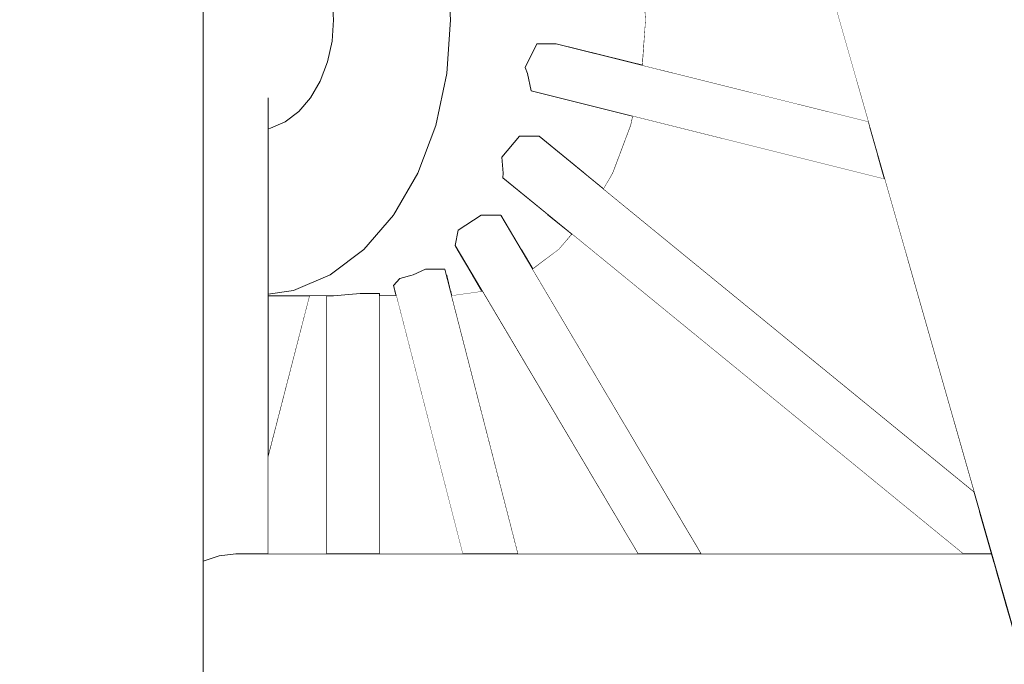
# Model space of a CAD drawing. Header units: millimetres. Extents: x 90539 to 127778, y -34922 to 14506.
# Tile 98 of 256: x 110988 to 111095, y 230 to 300. Entities that reach past the tile are written whole.
import ezdxf

# ---------------------------------------------------------------- set-up
doc = ezdxf.new("R2010")
doc.units = ezdxf.units.MM
doc.header["$MEASUREMENT"] = 0
doc.linetypes.add('Wipeout_Contour', pattern=[1000, 0, -1000])
for name, color, linetype in [('Nowe_A-Niepełnosprawni', 7, 'Continuous'), ('Nowe_A-Wymiary-Wewnętrzne', 7, 'Continuous'), ('Nowe_A-Wymiary-Zewnętrzne', 7, 'Continuous'), ('Nowe_A-Ściany-Działowe', 7, 'Continuous'), ('Nowe_Drzwi Archicad', 7, 'Continuous')]:
    doc.layers.add(name, color=color, linetype=linetype)
for name, color, linetype, lineweight in [('Nowe_A-Niepełnosprawni_Nr_pióra__4', 7, 'Continuous', 13), ('Nowe_A-Wymiary-Wewnętrzne_Nr_pióra__46', 5, 'Continuous', 15), ('Nowe_A-Wymiary-Zewnętrzne_Nr_pióra__46', 5, 'Continuous', 15)]:
    doc.layers.add(name, color=color, linetype=linetype, lineweight=lineweight)
for name, color, linetype, lineweight, true_color in [('Nowe_A-Wymiary-Wewnętrzne_Nr_pióra__45', 7, 'Continuous', 15, 0x40a5ff), ('Nowe_A-Wymiary-Wewnętrzne_Nr_pióra__85', 7, 'Continuous', 13, 0x80c2ff), ('Nowe_A-Wymiary-Zewnętrzne_Nr_pióra__45', 7, 'Continuous', 15, 0x40a5ff), ('Nowe_A-Wymiary-Zewnętrzne_Nr_pióra__85', 7, 'Continuous', 13, 0x80c2ff)]:
    doc.layers.add(name, color=color, linetype=linetype, lineweight=lineweight, true_color=true_color)
doc.styles.add('STYL_AUTOMATYCZNY_2', font='arial.ttf')
doc.dimstyles.new('STYL_AUTOMATYCZNY__1', dxfattribs={"dimtxt": 125, "dimasz": 47.5, "dimexe": 0.18, "dimexo": 20, "dimgap": 0, "dimtad": 1, "dimdec": 1, "dimlfac": 0.1, "dimzin": 0, "dimdsep": 46, "dimtxsty": 'STYL_AUTOMATYCZNY_2', "dimblk": 'ARROWHEAD_11', "dimblk1": 'ARROWHEAD_11', "dimblk2": 'ARROWHEAD_11', "dimcen": 0.09, "dimclrd": 256, "dimclre": 256, "dimclrt": 5, "dimadec": 1, "dimazin": 0, "dimtfac": 1, "dimtdec": 4, "dimtmove": 0, "dimatfit": 3, "dimfxl": 0, "dimtolj": 1, "dimtzin": 0, "dimarcsym": 0})

# ---------------------------------------------------------------- blocks, each defined once
blk = doc.blocks.new('ElemPrzekroju_23')
at = {"color": 254, "linetype": 'Wipeout_Contour', "lineweight": 0, "ltscale": 444023.247693}
blk.add_wipeout([(111004.77, 180), (111006.26, 180), (111006.26, 318), (111004.77, 318)], dxfattribs=at).dxf.layer = 'Nowe_A-Niepełnosprawni'
at = {"color": 254, "linetype": 'Wipeout_Contour', "lineweight": 0, "ltscale": 3441733.2508437}
blk.add_wipeout([(111015.35, 270.19), (111018.1, 270.58), (111022.08, 272.28), (111025.74, 275.06), (111028.96, 278.79), (111031.6, 283.33), (111033.56, 288.52), (111034.76, 294.15), (111035.17, 300), (111034.76, 305.85), (111033.56, 311.48), (111031.6, 316.67), (111030.82, 318), (111015.35, 318), (111015.35, 311.81), (111015.61, 311.77), (111017.2, 311.09), (111018.67, 309.98), (111019.96, 308.49), (111021.01, 306.67), (111021.8, 304.59), (111022.28, 302.34), (111022.44, 300), (111022.28, 297.66), (111021.8, 295.41), (111021.01, 293.33), (111019.96, 291.51), (111018.67, 290.02), (111017.2, 288.91), (111015.61, 288.23), (111015.35, 288.19)], dxfattribs=at).dxf.layer = 'Nowe_A-Niepełnosprawni'
at = {"color": 254, "linetype": 'Wipeout_Contour', "lineweight": 0, "ltscale": 444489.680365}
blk.add_wipeout([(111095.88, 316.19), (111094.37, 316.28), (111148.56, 126.6), (111149.83, 127.32)], dxfattribs=at).dxf.layer = 'Nowe_A-Niepełnosprawni'
at = {"color": 254, "linetype": 'Wipeout_Contour', "lineweight": 0, "ltscale": 333155.236461}
blk.add_wipeout([(111049.71, 283.33), (111051.81, 281.62), (111052.81, 283.33)], dxfattribs=at).dxf.layer = 'Nowe_A-Niepełnosprawni'
at = {"color": 254, "linetype": 'Wipeout_Contour', "lineweight": 0, "ltscale": 333135.090058}
blk.add_wipeout([(111042.82, 275.06), (111044.1, 272.9), (111046.96, 275.06)], dxfattribs=at).dxf.layer = 'Nowe_A-Niepełnosprawni'
at = {"color": 254, "linetype": 'Wipeout_Contour', "lineweight": 0, "ltscale": 444016.626784}
blk.add_wipeout([(111002.95, 180), (111004.77, 180), (111004.77, 318), (111002.95, 318.23)], dxfattribs=at).dxf.layer = 'Nowe_A-Niepełnosprawni'
at = {"color": 254, "linetype": 'Wipeout_Contour', "lineweight": 0, "ltscale": 444028.450222}
blk.add_wipeout([(111006.26, 180), (111007.37, 180), (111007.37, 318), (111006.26, 318)], dxfattribs=at).dxf.layer = 'Nowe_A-Niepełnosprawni'
at = {"color": 254, "linetype": 'Wipeout_Contour', "lineweight": 0, "ltscale": 444483.521697}
blk.add_wipeout([(111094.37, 316.28), (111092.57, 316.19), (111146.99, 125.7), (111148.56, 126.6)], dxfattribs=at).dxf.layer = 'Nowe_A-Niepełnosprawni'
at = {"color": 254, "linetype": 'Wipeout_Contour', "lineweight": 0, "ltscale": 444071.395655}
blk.add_wipeout([(111011.84, 300), (111022.44, 300), (111022.28, 302.34), (111013.33, 302.34)], dxfattribs=at).dxf.layer = 'Nowe_A-Niepełnosprawni'
at = {"color": 254, "linetype": 'Wipeout_Contour', "lineweight": 0, "ltscale": 333047.93816}
blk.add_wipeout([(111015.35, 288.23), (111015.35, 288.19), (111015.61, 288.23)], dxfattribs=at).dxf.layer = 'Nowe_A-Niepełnosprawni'
at = {"color": 254, "linetype": 'Wipeout_Contour', "lineweight": 0, "ltscale": 999212.196714}
blk.add_wipeout([(111018.1, 270.58), (111015.35, 270.19), (111015.35, 270), (111022.44, 270), (111025.34, 270.26), (111027.46, 270.26), (111027.46, 270), (111029.27, 270), (111029.12, 270.58)], dxfattribs=at).dxf.layer = 'Nowe_A-Niepełnosprawni'
at = {"color": 254, "linetype": 'Wipeout_Contour', "lineweight": 0, "ltscale": 444148.925812}
blk.add_wipeout([(111035.15, 270.58), (111035.3, 270.02), (111038.62, 270.48), (111038.56, 270.58)], dxfattribs=at).dxf.layer = 'Nowe_A-Niepełnosprawni'
at = {"color": 254, "linetype": 'Wipeout_Contour', "lineweight": 0, "ltscale": 444008.843262}
blk.add_wipeout([(111000.87, 180), (111002.95, 180), (111002.95, 318.23), (111000.87, 318.91)], dxfattribs=at).dxf.layer = 'Nowe_A-Niepełnosprawni'
at = {"color": 254, "linetype": 'Wipeout_Contour', "lineweight": 0, "ltscale": 444032.033794}
blk.add_wipeout([(111007.37, 180), (111008.05, 180), (111008.05, 318), (111007.37, 318)], dxfattribs=at).dxf.layer = 'Nowe_A-Niepełnosprawni'
at = {"color": 254, "linetype": 'Wipeout_Contour', "lineweight": 0, "ltscale": 444476.294288}
blk.add_wipeout([(111092.57, 316.19), (111090.53, 315.9), (111145.17, 124.66), (111146.99, 125.7)], dxfattribs=at).dxf.layer = 'Nowe_A-Niepełnosprawni'
at = {"color": 254, "linetype": 'Wipeout_Contour', "lineweight": 0, "ltscale": 444071.370349}
blk.add_wipeout([(111022.44, 300), (111011.84, 300), (111013.33, 297.66), (111022.28, 297.66)], dxfattribs=at).dxf.layer = 'Nowe_A-Niepełnosprawni'
at = {"color": 254, "linetype": 'Wipeout_Contour', "lineweight": 0, "ltscale": 666160.144518}
blk.add_wipeout([(111022.08, 272.28), (111018.1, 270.58), (111029.12, 270.58), (111028.97, 271.15), (111029.67, 271.9), (111031.09, 272.28)], dxfattribs=at).dxf.layer = 'Nowe_A-Niepełnosprawni'
at = {"color": 254, "linetype": 'Wipeout_Contour', "lineweight": 0, "ltscale": 555185.234565}
blk.add_wipeout([(111034.71, 272.28), (111035.15, 270.58), (111038.56, 270.58), (111037.73, 271.98), (111037.55, 272.28)], dxfattribs=at).dxf.layer = 'Nowe_A-Niepełnosprawni'
at = {"color": 254, "linetype": 'Wipeout_Contour', "lineweight": 0, "ltscale": 333049.903041}
blk.add_wipeout([(111015.35, 270), (111015.35, 260.73), (111017.74, 270)], dxfattribs=at).dxf.layer = 'Nowe_A-Niepełnosprawni'
at = {"color": 254, "linetype": 'Wipeout_Contour', "lineweight": 0, "ltscale": 444089.40202}
blk.add_wipeout([(111021.67, 270), (111021.67, 242), (111022.44, 242), (111022.44, 270)], dxfattribs=at).dxf.layer = 'Nowe_A-Niepełnosprawni'
at = {"layer": 'Nowe_A-Niepełnosprawni_Nr_pióra__4', "color": 7, "linetype": 'Continuous', "lineweight": 13}
blk.add_line((111022.28, 302.34), (111022.44, 300), dxfattribs=at)
at = {"color": 254, "linetype": 'Wipeout_Contour', "lineweight": 0, "ltscale": 444000.196909}
blk.add_wipeout([(110998.62, 180), (111000.87, 180), (111000.87, 318.91), (110998.62, 320.02)], dxfattribs=at).dxf.layer = 'Nowe_A-Niepełnosprawni'
at = {"color": 254, "linetype": 'Wipeout_Contour', "lineweight": 0, "ltscale": 444033.860692}
blk.add_wipeout([(111008.28, 318), (111008.05, 318), (111008.05, 180), (111008.28, 180)], dxfattribs=at).dxf.layer = 'Nowe_A-Niepełnosprawni'
at = {"color": 254, "linetype": 'Wipeout_Contour', "lineweight": 0, "ltscale": 555611.972779}
blk.add_wipeout([(111088.36, 315.43), (111143.22, 123.39), (111144.07, 124.03), (111145.17, 124.66), (111090.53, 315.9)], dxfattribs=at).dxf.layer = 'Nowe_A-Niepełnosprawni'
at = {"color": 254, "linetype": 'Wipeout_Contour', "lineweight": 0, "ltscale": 444073.356471}
blk.add_wipeout([(111022.28, 297.66), (111013.33, 297.66), (111014.44, 295.41), (111021.8, 295.41)], dxfattribs=at).dxf.layer = 'Nowe_A-Niepełnosprawni'
at = {"color": 254, "linetype": 'Wipeout_Contour', "lineweight": 0, "ltscale": 888255.747868}
blk.add_wipeout([(111025.74, 275.06), (111022.08, 272.28), (111031.09, 272.28), (111032.43, 272.9), (111034.55, 272.9), (111034.71, 272.28), (111037.55, 272.28), (111035.91, 275.06)], dxfattribs=at).dxf.layer = 'Nowe_A-Niepełnosprawni'
at = {"color": 254, "linetype": 'Wipeout_Contour', "lineweight": 0, "ltscale": 444070.019381}
blk.add_wipeout([(111017.74, 270), (111015.35, 260.73), (111015.35, 252.48), (111019.86, 270)], dxfattribs=at).dxf.layer = 'Nowe_A-Niepełnosprawni'
at = {"color": 254, "linetype": 'Wipeout_Contour', "lineweight": 0, "ltscale": 444096.751068}
blk.add_wipeout([(111025.34, 270.26), (111022.44, 270), (111022.44, 242), (111025.34, 242)], dxfattribs=at).dxf.layer = 'Nowe_A-Niepełnosprawni'
at = {"layer": 'Nowe_A-Niepełnosprawni_Nr_pióra__4', "color": 7, "linetype": 'Continuous', "lineweight": 13}
for p, q in [((111022.44, 300), (111022.28, 297.66)), ((111018.1, 270.58), (111022.08, 272.28))]:
    blk.add_line(p, q, dxfattribs=at)
at = {"color": 254, "linetype": 'Wipeout_Contour', "lineweight": 0, "ltscale": 443991.020026}
blk.add_wipeout([(110996.28, 321.51), (110996.28, 180), (110998.62, 180), (110998.62, 320.02)], dxfattribs=at).dxf.layer = 'Nowe_A-Niepełnosprawni'
at = {"color": 254, "linetype": 'Wipeout_Contour', "lineweight": 0, "ltscale": 555600.920554}
blk.add_wipeout([(111086.11, 314.81), (111141.23, 121.88), (111141.38, 122.05), (111143.22, 123.39), (111088.36, 315.43)], dxfattribs=at).dxf.layer = 'Nowe_A-Niepełnosprawni'
at = {"color": 254, "linetype": 'Wipeout_Contour', "lineweight": 0, "ltscale": 444051.660969}
blk.add_wipeout([(111011.84, 300), (111011.84, 242), (111013.33, 242), (111013.33, 297.66)], dxfattribs=at).dxf.layer = 'Nowe_A-Niepełnosprawni'
at = {"color": 254, "linetype": 'Wipeout_Contour', "lineweight": 0, "ltscale": 444073.941944}
blk.add_wipeout([(111021.8, 295.41), (111014.44, 295.41), (111015.12, 293.33), (111021.01, 293.33)], dxfattribs=at).dxf.layer = 'Nowe_A-Niepełnosprawni'
at = {"color": 254, "linetype": 'Wipeout_Contour', "lineweight": 0, "ltscale": 1221428.352182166}
blk.add_wipeout([(111028.96, 278.79), (111025.74, 275.06), (111035.91, 275.06), (111035.65, 275.48), (111036.01, 277.13), (111038.49, 278.78), (111040.62, 278.78), (111042.82, 275.06), (111046.96, 275.06), (111048.37, 276.7), (111045.81, 278.79)], dxfattribs=at).dxf.layer = 'Nowe_A-Niepełnosprawni'
at = {"color": 254, "linetype": 'Wipeout_Contour', "lineweight": 0, "ltscale": 444106.789885}
blk.add_wipeout([(111027.46, 270.26), (111025.34, 270.26), (111025.34, 242), (111027.46, 242)], dxfattribs=at).dxf.layer = 'Nowe_A-Niepełnosprawni'
at = {"layer": 'Nowe_A-Niepełnosprawni_Nr_pióra__4', "color": 7, "linetype": 'Continuous', "lineweight": 13}
for p, q in [((111022.28, 297.66), (111021.8, 295.41)), ((111022.08, 272.28), (111025.74, 275.06)), ((111022.44, 270), (111025.34, 270.26)), ((111025.34, 270.26), (111027.46, 270.26))]:
    blk.add_line(p, q, dxfattribs=at)
at = {"color": 254, "linetype": 'Wipeout_Contour', "lineweight": 0, "ltscale": 443981.665308}
blk.add_wipeout([(110993.94, 323.33), (110993.94, 180), (110996.28, 180), (110996.28, 321.51)], dxfattribs=at).dxf.layer = 'Nowe_A-Niepełnosprawni'
at = {"color": 254, "linetype": 'Wipeout_Contour', "lineweight": 0, "ltscale": 555056.422455}
blk.add_wipeout([(111010.02, 241.77), (111011.84, 242), (111011.84, 318), (111010.69, 318), (111010.02, 318)], dxfattribs=at).dxf.layer = 'Nowe_A-Niepełnosprawni'
at = {"color": 254, "linetype": 'Wipeout_Contour', "lineweight": 0, "ltscale": 444451.544411}
blk.add_wipeout([(111083.89, 314.04), (111139.3, 120.07), (111141.23, 121.88), (111086.11, 314.81)], dxfattribs=at).dxf.layer = 'Nowe_A-Niepełnosprawni'
at = {"color": 254, "linetype": 'Wipeout_Contour', "lineweight": 0, "ltscale": 444056.851187}
blk.add_wipeout([(111013.33, 297.66), (111013.33, 242), (111014.44, 242), (111014.44, 295.41)], dxfattribs=at).dxf.layer = 'Nowe_A-Niepełnosprawni'
at = {"color": 254, "linetype": 'Wipeout_Contour', "lineweight": 0, "ltscale": 444073.121629}
blk.add_wipeout([(111021.01, 293.33), (111015.12, 293.33), (111015.35, 291.51), (111019.96, 291.51)], dxfattribs=at).dxf.layer = 'Nowe_A-Niepełnosprawni'
at = {"color": 254, "linetype": 'Wipeout_Contour', "lineweight": 0, "ltscale": 555189.811272}
blk.add_wipeout([(111028.96, 278.79), (111045.81, 278.79), (111040.85, 282.83), (111040.88, 283.33), (111031.6, 283.33)], dxfattribs=at).dxf.layer = 'Nowe_A-Niepełnosprawni'
at = {"layer": 'Nowe_A-Niepełnosprawni_Nr_pióra__4', "color": 7, "linetype": 'Continuous', "lineweight": 13}
for p, q in [((111021.8, 295.41), (111021.01, 293.33)), ((111025.74, 275.06), (111028.96, 278.79))]:
    blk.add_line(p, q, dxfattribs=at)
at = {"color": 254, "linetype": 'Wipeout_Contour', "lineweight": 0, "ltscale": 443972.492272}
blk.add_wipeout([(110991.69, 325.41), (110991.69, 180), (110993.94, 180), (110993.94, 323.33)], dxfattribs=at).dxf.layer = 'Nowe_A-Niepełnosprawni'
at = {"color": 254, "linetype": 'Wipeout_Contour', "lineweight": 0, "ltscale": 444038.031093}
blk.add_wipeout([(111010.02, 318), (111008.28, 318), (111008.28, 241.2), (111010.02, 241.77)], dxfattribs=at).dxf.layer = 'Nowe_A-Niepełnosprawni'
at = {"color": 254, "linetype": 'Wipeout_Contour', "lineweight": 0, "ltscale": 555581.226201}
blk.add_wipeout([(111083.89, 314.04), (111081.77, 313.17), (111137.45, 118.27), (111138.22, 119.15), (111139.3, 120.07)], dxfattribs=at).dxf.layer = 'Nowe_A-Niepełnosprawni'
at = {"color": 254, "linetype": 'Wipeout_Contour', "lineweight": 0, "ltscale": 444071.132904}
blk.add_wipeout([(111015.35, 291.51), (111015.35, 290.02), (111018.67, 290.02), (111019.96, 291.51)], dxfattribs=at).dxf.layer = 'Nowe_A-Niepełnosprawni'
at = {"color": 254, "linetype": 'Wipeout_Contour', "lineweight": 0, "ltscale": 999394.684086}
blk.add_wipeout([(111031.6, 283.33), (111040.88, 283.33), (111040.74, 285.06), (111042.66, 287.36), (111044.78, 287.36), (111049.71, 283.33), (111052.81, 283.33), (111054.77, 288.52), (111033.56, 288.52)], dxfattribs=at).dxf.layer = 'Nowe_A-Niepełnosprawni'
at = {"layer": 'Nowe_A-Niepełnosprawni_Nr_pióra__4', "color": 7, "linetype": 'Continuous', "lineweight": 13}
for p, q in [((111021.01, 293.33), (111019.96, 291.51)), ((111028.96, 278.79), (111031.6, 283.33))]:
    blk.add_line(p, q, dxfattribs=at)
at = {"color": 254, "linetype": 'Wipeout_Contour', "lineweight": 0, "ltscale": 443963.853464}
blk.add_wipeout([(110989.61, 180), (110991.69, 180), (110991.69, 325.41), (110989.61, 327.66)], dxfattribs=at).dxf.layer = 'Nowe_A-Niepełnosprawni'
at = {"color": 254, "linetype": 'Wipeout_Contour', "lineweight": 0, "ltscale": 444435.775373}
blk.add_wipeout([(111081.77, 313.17), (111079.84, 312.22), (111135.71, 116.66), (111137.45, 118.27)], dxfattribs=at).dxf.layer = 'Nowe_A-Niepełnosprawni'
at = {"color": 254, "linetype": 'Wipeout_Contour', "lineweight": 0, "ltscale": 666267.788666}
blk.add_wipeout([(111033.56, 288.52), (111054.77, 288.52), (111054.98, 289.51), (111043.91, 292.27), (111043.52, 294.15), (111034.76, 294.15)], dxfattribs=at).dxf.layer = 'Nowe_A-Niepełnosprawni'
at = {"color": 254, "linetype": 'Wipeout_Contour', "lineweight": 0, "ltscale": 444068.529125}
blk.add_wipeout([(111018.67, 290.02), (111015.35, 290.02), (111015.35, 288.91), (111017.2, 288.91)], dxfattribs=at).dxf.layer = 'Nowe_A-Niepełnosprawni'
at = {"layer": 'Nowe_A-Niepełnosprawni_Nr_pióra__4', "color": 7, "linetype": 'Continuous', "lineweight": 13}
for p, q in [((111019.96, 291.51), (111018.67, 290.02)), ((111031.6, 283.33), (111033.56, 288.52))]:
    blk.add_line(p, q, dxfattribs=at)
at = {"color": 254, "linetype": 'Wipeout_Contour', "lineweight": 0, "ltscale": 443956.080883}
blk.add_wipeout([(110989.61, 327.66), (110987.79, 330), (110987.79, 180), (110989.61, 180)], dxfattribs=at).dxf.layer = 'Nowe_A-Niepełnosprawni'
at = {"color": 254, "linetype": 'Wipeout_Contour', "lineweight": 0, "ltscale": 444428.811376}
blk.add_wipeout([(111078.17, 311.24), (111134.09, 115.52), (111135.71, 116.66), (111079.84, 312.22)], dxfattribs=at).dxf.layer = 'Nowe_A-Niepełnosprawni'
at = {"color": 254, "linetype": 'Wipeout_Contour', "lineweight": 0, "ltscale": 888363.720894}
blk.add_wipeout([(111034.76, 294.15), (111043.52, 294.15), (111043.29, 294.8), (111044.54, 297.39), (111046.66, 297.39), (111056.04, 295.05), (111056.38, 300), (111035.17, 300)], dxfattribs=at).dxf.layer = 'Nowe_A-Niepełnosprawni'
at = {"color": 254, "linetype": 'Wipeout_Contour', "lineweight": 0, "ltscale": 444065.877931}
blk.add_wipeout([(111017.2, 288.91), (111015.35, 288.91), (111015.35, 288.23), (111015.61, 288.23)], dxfattribs=at).dxf.layer = 'Nowe_A-Niepełnosprawni'
at = {"layer": 'Nowe_A-Niepełnosprawni_Nr_pióra__4', "color": 7, "linetype": 'Continuous', "lineweight": 13}
for p, q in [((111033.56, 288.52), (111034.76, 294.15)), ((111018.67, 290.02), (111017.2, 288.91))]:
    blk.add_line(p, q, dxfattribs=at)
at = {"color": 254, "linetype": 'Wipeout_Contour', "lineweight": 0, "ltscale": 666690.399582}
blk.add_wipeout([(111078.17, 311.24), (111076.83, 310.25), (111133.69, 111.25), (111133.61, 112.58), (111133.91, 114.98), (111134.09, 115.52)], dxfattribs=at).dxf.layer = 'Nowe_A-Niepełnosprawni'
at = {"color": 254, "linetype": 'Wipeout_Contour', "lineweight": 0, "ltscale": 888363.870499}
blk.add_wipeout([(111043.52, 305.85), (111034.76, 305.85), (111035.17, 300), (111056.38, 300), (111056.04, 304.95), (111046.66, 302.61), (111044.54, 302.61), (111043.29, 305.2)], dxfattribs=at).dxf.layer = 'Nowe_A-Niepełnosprawni'
at = {"color": 254, "linetype": 'Wipeout_Contour', "lineweight": 0, "ltscale": 444060.423242}
blk.add_wipeout([(111014.44, 295.41), (111014.44, 242), (111015.12, 242), (111015.12, 293.33)], dxfattribs=at).dxf.layer = 'Nowe_A-Niepełnosprawni'
at = {"layer": 'Nowe_A-Niepełnosprawni_Nr_pióra__4', "color": 7, "linetype": 'Continuous', "lineweight": 13}
for p, q in [((111035.17, 300), (111034.76, 305.85)), ((111056.38, 300), (111056.04, 304.95)), ((111034.76, 294.15), (111035.17, 300))]:
    blk.add_line(p, q, dxfattribs=at)
at = {"color": 254, "linetype": 'Wipeout_Contour', "lineweight": 0, "ltscale": 1000110.10204257}
blk.add_wipeout([(111076.83, 310.25), (111075.87, 309.31), (111142.03, 77.72), (111143.02, 78.57), (111135.97, 103.27), (111135.31, 104.54), (111134.33, 107.26), (111133.76, 109.97), (111133.69, 111.25)], dxfattribs=at).dxf.layer = 'Nowe_A-Niepełnosprawni'
at = {"color": 254, "linetype": 'Wipeout_Contour', "lineweight": 0, "ltscale": 444062.239843}
blk.add_wipeout([(111015.12, 293.33), (111015.12, 242), (111015.35, 242), (111015.35, 291.51)], dxfattribs=at).dxf.layer = 'Nowe_A-Niepełnosprawni'
at = {"layer": 'Nowe_A-Niepełnosprawni_Nr_pióra__4', "color": 7, "linetype": 'Continuous', "lineweight": 13}
for p, q in [((111015.61, 288.23), (111015.35, 288.19)), ((111017.2, 288.91), (111015.61, 288.23)), ((111015.35, 270.19), (111018.1, 270.58)), ((111019.86, 270), (111015.35, 252.48)), ((111015.35, 270), (111022.44, 270))]:
    blk.add_line(p, q, dxfattribs=at)
at = {"color": 254, "linetype": 'Wipeout_Contour', "lineweight": 0, "ltscale": 444435.587488}
blk.add_wipeout([(111075.32, 308.43), (111141.45, 76.94), (111142.03, 77.72), (111075.87, 309.31)], dxfattribs=at).dxf.layer = 'Nowe_A-Niepełnosprawni'
at = {"color": 254, "linetype": 'Wipeout_Contour', "lineweight": 0, "ltscale": 444434.20693}
blk.add_wipeout([(111075.21, 307.67), (111141.32, 76.26), (111141.45, 76.94), (111075.32, 308.43)], dxfattribs=at).dxf.layer = 'Nowe_A-Niepełnosprawni'
at = {"color": 254, "linetype": 'Wipeout_Contour', "lineweight": 0, "ltscale": 555297.0641}
blk.add_wipeout([(111081.61, 285.24), (111043.29, 294.8), (111043.52, 294.15), (111043.91, 292.27), (111082.34, 282.69)], dxfattribs=at).dxf.layer = 'Nowe_A-Niepełnosprawni'
at = {"color": 254, "linetype": 'Wipeout_Contour', "lineweight": 0, "ltscale": 444251.684674}
blk.add_wipeout([(111044.54, 297.39), (111043.29, 294.8), (111081.61, 285.24), (111080.72, 288.37)], dxfattribs=at).dxf.layer = 'Nowe_A-Niepełnosprawni'
at = {"layer": 'Nowe_A-Niepełnosprawni_Nr_pióra__4', "color": 7, "linetype": 'Continuous', "lineweight": 13}
for p in [(111043.29, 294.8), (111043.91, 292.27)]:
    blk.add_line(p, (111043.52, 294.15), dxfattribs=at)
at = {"color": 254, "linetype": 'Wipeout_Contour', "lineweight": 0, "ltscale": 444253.963142}
blk.add_wipeout([(111046.66, 297.39), (111044.54, 297.39), (111080.72, 288.37), (111080.56, 288.94)], dxfattribs=at).dxf.layer = 'Nowe_A-Niepełnosprawni'
at = {"color": 254, "linetype": 'Wipeout_Contour', "lineweight": 0, "ltscale": 555308.972002}
blk.add_wipeout([(111040.74, 285.06), (111040.88, 283.33), (111040.85, 282.83), (111090.86, 242), (111093.48, 242)], dxfattribs=at).dxf.layer = 'Nowe_A-Niepełnosprawni'
at = {"layer": 'Nowe_A-Niepełnosprawni_Nr_pióra__4', "color": 7, "linetype": 'Continuous', "lineweight": 13}
for p, q in [((111056.04, 295.05), (111056.38, 300)), ((111043.29, 294.8), (111044.54, 297.39)), ((111044.54, 297.39), (111046.66, 297.39)), ((111054.77, 288.52), (111054.98, 289.51))]:
    blk.add_line(p, q, dxfattribs=at)
at = {"color": 254, "linetype": 'Wipeout_Contour', "lineweight": 0, "ltscale": 555364.555668}
blk.add_wipeout([(111042.66, 287.36), (111040.74, 285.06), (111093.48, 242), (111093.97, 242), (111092.68, 246.52)], dxfattribs=at).dxf.layer = 'Nowe_A-Niepełnosprawni'
at = {"layer": 'Nowe_A-Niepełnosprawni_Nr_pióra__4', "color": 7, "linetype": 'Continuous', "lineweight": 13}
for p in [(111040.74, 285.06), (111040.85, 282.83)]:
    blk.add_line(p, (111040.88, 283.33), dxfattribs=at)
at = {"color": 254, "linetype": 'Wipeout_Contour', "lineweight": 0, "ltscale": 444273.421189}
blk.add_wipeout([(111042.66, 287.36), (111092.68, 246.52), (111092.03, 248.78), (111044.78, 287.36)], dxfattribs=at).dxf.layer = 'Nowe_A-Niepełnosprawni'
at = {"layer": 'Nowe_A-Niepełnosprawni_Nr_pióra__4', "color": 7, "linetype": 'Continuous', "lineweight": 13}
for p, q in [((111052.81, 283.33), (111054.77, 288.52)), ((111040.74, 285.06), (111042.66, 287.36)), ((111042.66, 287.36), (111044.78, 287.36)), ((111051.81, 281.62), (111052.81, 283.33))]:
    blk.add_line(p, q, dxfattribs=at)
at = {"color": 254, "linetype": 'Wipeout_Contour', "lineweight": 0, "ltscale": 333341.030491}
blk.add_wipeout([(111145.98, 286.01), (111069.25, 448.69), (111124.42, 267)], dxfattribs=at).dxf.layer = 'Nowe_A-Niepełnosprawni'
at = {"color": 254, "linetype": 'Wipeout_Contour', "lineweight": 0, "ltscale": 444185.302767}
blk.add_wipeout([(111036.01, 277.13), (111035.65, 275.48), (111055.52, 242), (111056.86, 242)], dxfattribs=at).dxf.layer = 'Nowe_A-Niepełnosprawni'
at = {"color": 254, "linetype": 'Wipeout_Contour', "lineweight": 0, "ltscale": 333323.62261}
blk.add_wipeout([(111069.25, 448.69), (111145.98, 286.01), (111106.39, 396.42)], dxfattribs=at).dxf.layer = 'Nowe_A-Niepełnosprawni'
at = {"color": 254, "linetype": 'Wipeout_Contour', "lineweight": 0, "ltscale": 444192.94186}
blk.add_wipeout([(111038.49, 278.78), (111036.01, 277.13), (111056.86, 242), (111060.31, 242)], dxfattribs=at).dxf.layer = 'Nowe_A-Niepełnosprawni'
at = {"layer": 'Nowe_A-Niepełnosprawni_Nr_pióra__4', "color": 7, "linetype": 'Continuous', "lineweight": 13}
blk.add_line((111036.01, 277.13), (111035.65, 275.48), dxfattribs=at)
at = {"color": 254, "linetype": 'Wipeout_Contour', "lineweight": 0, "ltscale": 444203.088164}
blk.add_wipeout([(111040.62, 278.78), (111038.49, 278.78), (111060.31, 242), (111062.44, 242)], dxfattribs=at).dxf.layer = 'Nowe_A-Niepełnosprawni'
at = {"color": 254, "linetype": 'Wipeout_Contour', "lineweight": 0, "ltscale": 444133.707786}
blk.add_wipeout([(111028.97, 271.15), (111036.48, 242), (111037.37, 242), (111029.67, 271.9)], dxfattribs=at).dxf.layer = 'Nowe_A-Niepełnosprawni'
at = {"layer": 'Nowe_A-Niepełnosprawni_Nr_pióra__4', "color": 7, "linetype": 'Continuous', "lineweight": 13}
for p, q in [((111036.01, 277.13), (111038.49, 278.78)), ((111038.49, 278.78), (111040.62, 278.78)), ((111046.96, 275.06), (111048.37, 276.7)), ((111044.1, 272.9), (111046.96, 275.06))]:
    blk.add_line(p, q, dxfattribs=at)
at = {"color": 254, "linetype": 'Wipeout_Contour', "lineweight": 0, "ltscale": 555172.879768}
blk.add_wipeout([(111029.67, 271.9), (111037.37, 242), (111040.39, 242), (111032.43, 272.9), (111031.09, 272.28)], dxfattribs=at).dxf.layer = 'Nowe_A-Niepełnosprawni'
at = {"layer": 'Nowe_A-Niepełnosprawni_Nr_pióra__4', "color": 7, "linetype": 'Continuous', "lineweight": 13}
for p, q in [((111029.67, 271.9), (111028.97, 271.15)), ((111029.67, 271.9), (111031.09, 272.28)), ((111027.46, 270), (111029.27, 270))]:
    blk.add_line(p, q, dxfattribs=at)
at = {"color": 254, "linetype": 'Wipeout_Contour', "lineweight": 0, "ltscale": 444151.079203}
blk.add_wipeout([(111034.55, 272.9), (111032.43, 272.9), (111040.39, 242), (111042.51, 242)], dxfattribs=at).dxf.layer = 'Nowe_A-Niepełnosprawni'
at = {"layer": 'Nowe_A-Niepełnosprawni_Nr_pióra__4', "color": 7, "linetype": 'Continuous', "lineweight": 13}
for p, q in [((111031.09, 272.28), (111032.43, 272.9)), ((111032.43, 272.9), (111034.55, 272.9)), ((111035.3, 270.02), (111038.62, 270.48))]:
    blk.add_line(p, q, dxfattribs=at)
at = {"color": 254, "linetype": 'Wipeout_Contour', "lineweight": 0, "ltscale": 444210.889276}
blk.add_wipeout([(111011.84, 242), (111010.02, 241.77), (111094.03, 241.77), (111093.97, 242)], dxfattribs=at).dxf.layer = 'Nowe_A-Niepełnosprawni'
at = {"color": 254, "linetype": 'Wipeout_Contour', "lineweight": 0, "ltscale": 555216.633881}
blk.add_wipeout([(111008.28, 241.2), (111008.28, 241.09), (111094.23, 241.09), (111094.03, 241.77), (111010.02, 241.77)], dxfattribs=at).dxf.layer = 'Nowe_A-Niepełnosprawni'
at = {"layer": 'Nowe_A-Niepełnosprawni_Nr_pióra__4', "color": 7, "linetype": 'Continuous', "lineweight": 13}
for p, q in [((111015.35, 291.51), (111015.35, 242)), ((111040.62, 278.78), (111062.44, 242)), ((111035.65, 275.48), (111055.52, 242)), ((111034.55, 272.9), (111042.51, 242)), ((111028.97, 271.15), (111036.48, 242)), ((111021.67, 270), (111021.67, 242)), ((111027.46, 270.26), (111027.46, 242)), ((111011.84, 242), (111010.02, 241.77))]:
    blk.add_line(p, q, dxfattribs=at)
at = {"color": 254, "linetype": 'Wipeout_Contour', "lineweight": 0, "ltscale": 444206.38068}
blk.add_wipeout([(111094.23, 241.09), (111008.28, 241.09), (111008.28, 239.98), (111094.55, 239.98)], dxfattribs=at).dxf.layer = 'Nowe_A-Niepełnosprawni'
at = {"layer": 'Nowe_A-Niepełnosprawni_Nr_pióra__4', "color": 7, "linetype": 'Continuous', "lineweight": 13}
blk.add_line((111010.02, 241.77), (111008.28, 241.2), dxfattribs=at)
at = {"color": 254, "linetype": 'Wipeout_Contour', "lineweight": 0, "ltscale": 444207.11385}
blk.add_wipeout([(111008.28, 239.98), (111008.28, 238.49), (111094.97, 238.49), (111094.55, 239.98)], dxfattribs=at).dxf.layer = 'Nowe_A-Niepełnosprawni'
at = {"color": 254, "linetype": 'Wipeout_Contour', "lineweight": 0, "ltscale": 444208.046529}
blk.add_wipeout([(111008.28, 236.67), (111095.49, 236.67), (111094.97, 238.49), (111008.28, 238.49)], dxfattribs=at).dxf.layer = 'Nowe_A-Niepełnosprawni'
at = {"color": 254, "linetype": 'Wipeout_Contour', "lineweight": 0, "ltscale": 444209.14295}
blk.add_wipeout([(111008.28, 236.67), (111008.28, 234.59), (111096.08, 234.59), (111095.49, 236.67)], dxfattribs=at).dxf.layer = 'Nowe_A-Niepełnosprawni'
at = {"color": 254, "linetype": 'Wipeout_Contour', "lineweight": 0, "ltscale": 444210.361027}
blk.add_wipeout([(111008.28, 234.59), (111008.28, 232.34), (111096.73, 232.34), (111096.08, 234.59)], dxfattribs=at).dxf.layer = 'Nowe_A-Niepełnosprawni'
at = {"color": 254, "linetype": 'Wipeout_Contour', "lineweight": 0, "ltscale": 444211.653987}
blk.add_wipeout([(111008.28, 232.34), (111008.28, 230), (111097.4, 230), (111096.73, 232.34)], dxfattribs=at).dxf.layer = 'Nowe_A-Niepełnosprawni'
at = {"layer": 'Nowe_A-Niepełnosprawni_Nr_pióra__4', "color": 7, "linetype": 'Continuous', "lineweight": 13}
blk.add_line((111008.28, 318), (111008.28, 180), dxfattribs=at)
at = {"color": 254, "linetype": 'Wipeout_Contour', "lineweight": 0, "ltscale": 333335.677444}
blk.add_wipeout([(111124.42, 267), (111081.14, 377.99), (111129.31, 231.07)], dxfattribs=at).dxf.layer = 'Nowe_A-Niepełnosprawni'
at = {"layer": 'Nowe_A-Niepełnosprawni_Nr_pióra__4', "color": 7, "linetype": 'Continuous', "lineweight": 13}
blk.add_line((111011.84, 242), (111093.97, 242), dxfattribs=at)
at = {"color": 254, "linetype": 'Wipeout_Contour', "lineweight": 0, "ltscale": 333276.969104}
blk.add_wipeout([(111069.25, 448.69), (111081.14, 377.99), (111124.42, 267)], dxfattribs=at).dxf.layer = 'Nowe_A-Niepełnosprawni'
at = {"layer": 'Nowe_A-Niepełnosprawni_Nr_pióra__4', "color": 7, "linetype": 'Continuous', "lineweight": 13}
for p, q in [((111075.21, 307.67), (111141.32, 76.26)), ((111046.66, 297.39), (111080.56, 288.94)), ((111043.91, 292.27), (111082.34, 282.69)), ((111044.78, 287.36), (111092.03, 248.78)), ((111040.85, 282.83), (111090.86, 242))]:
    blk.add_line(p, q, dxfattribs=at)
blk = doc.blocks.new('ElemPrzekroju_25')
at = {"color": 254, "linetype": 'Wipeout_Contour', "lineweight": 0, "ltscale": 6815411.693442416}
blk.add_wipeout([(109677.6, 2540), (109677.6, 2100), (110477.6, 2100), (110477.6, 519.19), (110503.66, 549.44), (110520.6, 562.24), (110520.6, 2117), (111654.6, 2117), (111654.6, 0), (111973.1, 0), (111973.1, 2.45), (111943.06, 2.45), (111910.44, 86.95), (111909.1, 94.15), (111909.1, 204.5), (111973.1, 204.5), (111973.1, 205.5), (111908.1, 205.5), (111908.1, 228.49), (111870.92, 228.49), (111870.92, 232.26), (111870.92, 232.76), (111870.9, 257.12), (111870.92, 260.3), (111870.92, 477.41), (111870.9, 514.77), (111870.92, 548.64), (111870.92, 566.63), (111870.72, 573.91), (111870.15, 590.35), (111869.58, 605.28), (111868.94, 621.57), (111868.28, 635.36), (111867.53, 651.5), (111866.73, 666.91), (111866.46, 675.53), (111870.87, 676.73), (111870.92, 687.28), (111870.92, 691.98), (111870.92, 692.51), (111908.1, 692.51), (111908.1, 717), (111918.49, 749.19), (111892.43, 753.66), (111890.42, 755.43), (111889.48, 757.69), (111889.61, 759.5), (111889.69, 759.95), (111890.43, 764.33), (111895.67, 795.02), (111896.27, 798.52), (111897.03, 800.85), (111898.43, 802.31), (111900.88, 803.3), (111934.17, 797.72), (111934, 797.19), (111947.82, 839.98), (111973.27, 839.98), (111973.27, 840), (112527.6, 840), (112527.6, 2540)], dxfattribs=at).dxf.layer = 'Nowe_A-Ściany-Działowe'
blk = doc.blocks.new('ElemPrzekroju_26')
at = {"color": 254, "linetype": 'Wipeout_Contour', "lineweight": 0, "ltscale": 555095.150073}
blk.add_wipeout([(111015.35, 252.48), (111015.35, 242), (111021.67, 242), (111021.67, 270), (111019.86, 270)], dxfattribs=at).dxf.layer = 'Nowe_Drzwi Archicad'
at = {"color": 254, "linetype": 'Wipeout_Contour', "lineweight": 0, "ltscale": 444122.652008}
blk.add_wipeout([(111027.46, 242), (111036.48, 242), (111029.27, 270), (111027.46, 270)], dxfattribs=at).dxf.layer = 'Nowe_Drzwi Archicad'
at = {"color": 254, "linetype": 'Wipeout_Contour', "lineweight": 0, "ltscale": 444173.605793}
blk.add_wipeout([(111035.3, 270.02), (111042.51, 242), (111055.52, 242), (111038.62, 270.48)], dxfattribs=at).dxf.layer = 'Nowe_Drzwi Archicad'
at = {"color": 254, "linetype": 'Wipeout_Contour', "lineweight": 0, "ltscale": 555295.233524}
blk.add_wipeout([(111046.96, 275.06), (111044.1, 272.9), (111062.44, 242), (111090.86, 242), (111048.37, 276.7)], dxfattribs=at).dxf.layer = 'Nowe_Drzwi Archicad'
at = {"color": 254, "linetype": 'Wipeout_Contour', "lineweight": 0, "ltscale": 666391.925009}
blk.add_wipeout([(111051.81, 281.62), (111092.03, 248.78), (111082.34, 282.69), (111054.98, 289.51), (111054.77, 288.52), (111052.81, 283.33)], dxfattribs=at).dxf.layer = 'Nowe_Drzwi Archicad'
at = {"color": 254, "linetype": 'Wipeout_Contour', "lineweight": 0, "ltscale": 666401.63876}
blk.add_wipeout([(111056.04, 304.95), (111056.38, 300), (111056.04, 295.05), (111080.56, 288.94), (111075.21, 307.67), (111074.51, 309.55)], dxfattribs=at).dxf.layer = 'Nowe_Drzwi Archicad'
blk = doc.blocks.new('*D714')
at = {"layer": 'Nowe_A-Wymiary-Wewnętrzne_Nr_pióra__45', "linetype": 'Continuous', "lineweight": 15, "true_color": 0x40a5ff}
for points in [[(116511.16, 900), (116512.12, 895.22), (116514.83, 891.16), (116518.88, 888.45), (116523.66, 887.5), (116528.45, 888.45), (116532.5, 891.16), (116535.21, 895.22), (116536.16, 900), (116535.21, 904.78), (116532.5, 908.84), (116528.45, 911.55), (116523.66, 912.5), (116518.88, 911.55), (116514.83, 908.84), (116512.12, 904.78)], [(116511.16, 0), (116512.12, -4.78), (116514.83, -8.84), (116518.88, -11.55), (116523.66, -12.5), (116528.45, -11.55), (116532.5, -8.84), (116535.21, -4.78), (116536.16, 0), (116535.21, 4.78), (116532.5, 8.84), (116528.45, 11.55), (116523.66, 12.5), (116518.88, 11.55), (116514.83, 8.84), (116512.12, 4.78)]]:
    blk.add_hatch(color=161, dxfattribs=at).paths.add_polyline_path(points)
at = {"layer": 'Nowe_A-Wymiary-Wewnętrzne_Nr_pióra__45', "color": 161, "linetype": 'Continuous', "lineweight": 15, "true_color": 0x40a5ff}
for centre in [(116523.66, 900), (116523.66, 0)]:
    blk.add_circle(centre, 12.5, dxfattribs=at)
at = {"layer": 'Nowe_A-Wymiary-Wewnętrzne_Nr_pióra__85', "color": 151, "linetype": 'Continuous', "lineweight": 13, "true_color": 0x80c2ff}
for p, q in [((116511.16, 900), (116476.79, 900)), ((116570.54, 900), (116536.16, 900)), ((116523.66, 12.5), (116523.66, 887.5)), ((116511.16, 0), (116476.79, 0)), ((116570.54, 0), (116536.16, 0)), ((116523.66, -25), (116523.66, -12.5))]:
    blk.add_line(p, q, dxfattribs=at)
at = {"layer": 'Nowe_A-Wymiary-Wewnętrzne_Nr_pióra__46', "color": 5, "lineweight": 15, "insert": (116498.66, 283.17), "char_height": 125, "attachment_point": 7, "rotation": 90, "style": 'STYL_AUTOMATYCZNY_2'}
blk.add_mtext('\\A1;{\\pql;\\fArial|b0|i0|c238|p0;\\W1.000000;90,0}', dxfattribs=at)
blk = doc.blocks.new('ARROWHEAD_11')
at = {"color": 0, "linetype": 'Continuous', "lineweight": 0}
blk.add_line((0, 0), (-1, 0), dxfattribs=at)
at = {"color": 0, "linetype": 'Continuous', "lineweight": 0, "const_width": 0.25, "flags": 128}
blk.add_lwpolyline([(-0.125, 0, 1), (0.125, 0, 1)], format="xyb", close=True, dxfattribs=at)
blk = doc.blocks.new('*D748')
at = {"layer": 'Nowe_A-Wymiary-Zewnętrzne_Nr_pióra__45', "linetype": 'Continuous', "lineweight": 15, "true_color": 0x40a5ff}
for points in [[(119375.13, 12845), (119376.08, 12840.22), (119378.79, 12836.16), (119382.84, 12833.45), (119387.63, 12832.5), (119392.41, 12833.45), (119396.47, 12836.16), (119399.18, 12840.22), (119400.13, 12845), (119399.18, 12849.78), (119396.47, 12853.84), (119392.41, 12856.55), (119387.63, 12857.5), (119382.84, 12856.55), (119378.79, 12853.84), (119376.08, 12849.78)], [(119375.13, -450), (119376.08, -454.78), (119378.79, -458.84), (119382.84, -461.55), (119387.63, -462.5), (119392.41, -461.55), (119396.47, -458.84), (119399.18, -454.78), (119400.13, -450), (119399.18, -445.22), (119396.47, -441.16), (119392.41, -438.45), (119387.63, -437.5), (119382.84, -438.45), (119378.79, -441.16), (119376.08, -445.22)]]:
    blk.add_hatch(color=161, dxfattribs=at).paths.add_polyline_path(points)
at = {"layer": 'Nowe_A-Wymiary-Zewnętrzne_Nr_pióra__45', "color": 161, "linetype": 'Continuous', "lineweight": 15, "true_color": 0x40a5ff}
for centre in [(119387.63, 12845), (119387.63, -450)]:
    blk.add_circle(centre, 12.5, dxfattribs=at)
at = {"layer": 'Nowe_A-Wymiary-Zewnętrzne_Nr_pióra__85', "color": 151, "linetype": 'Continuous', "lineweight": 13, "true_color": 0x80c2ff}
for p, q in [((119387.63, 12857.5), (119387.63, 12870)), ((119375.13, 12845), (119340.75, 12845)), ((119434.5, 12845), (119400.13, 12845)), ((119387.63, -437.5), (119387.63, 12832.5)), ((119375.13, -450), (119340.75, -450)), ((119434.5, -450), (119400.13, -450)), ((119387.63, -475), (119387.63, -462.5))]:
    blk.add_line(p, q, dxfattribs=at)
at = {"layer": 'Nowe_A-Wymiary-Zewnętrzne_Nr_pióra__46', "color": 5, "lineweight": 15, "insert": (119362.63, 5911.52), "char_height": 125, "attachment_point": 7, "rotation": 90, "style": 'STYL_AUTOMATYCZNY_2'}
blk.add_mtext('\\A1;{\\pql;\\fArial|b0|i0|c238|p0;\\W1.000000;1\xa0329,5}', dxfattribs=at)

msp = doc.modelspace()

# ---------------------------------------------------------------- block references
at = {"layer": 'Nowe_A-Niepełnosprawni', "lineweight": 0}
msp.add_blockref('ElemPrzekroju_23', (0, 0), dxfattribs=at)

# ---------------------------------------------------------------- next in the draw order: block references
at = {"layer": 'Nowe_A-Ściany-Działowe', "lineweight": 0}
msp.add_blockref('ElemPrzekroju_25', (0, 0), dxfattribs=at)

# ---------------------------------------------------------------- next in the draw order: block references
at = {"layer": 'Nowe_Drzwi Archicad', "lineweight": 0}
msp.add_blockref('ElemPrzekroju_26', (0, 0), dxfattribs=at)

# ---------------------------------------------------------------- next in the draw order: dimensions: what is measured, and where the dimension line sits
at = {"layer": 'Nowe_A-Wymiary-Wewnętrzne', "color": 151, "linetype": 'Continuous', "lineweight": 13, "true_color": 0x80c2ff}
dim = msp.add_linear_dim(base=(116523.66, 900), p1=(99177.6, 0), p2=(116907.6, 900), angle=90, dimstyle='STYL_AUTOMATYCZNY__1', dxfattribs=at)
dim.commit()
dim.dimension.update_dxf_attribs({"geometry": '*D714', "text_midpoint": (116436.16, 445), "dimtype": 160, "text_rotation": 90})
at = {"layer": 'Nowe_A-Wymiary-Zewnętrzne', "color": 151, "linetype": 'Continuous', "lineweight": 13, "true_color": 0x80c2ff}
dim = msp.add_linear_dim(base=(119387.63, 12845), p1=(95120.09, -450), p2=(98654.74, 12845), angle=90, dimstyle='STYL_AUTOMATYCZNY__1', dxfattribs=at)
dim.commit()
dim.dimension.update_dxf_attribs({"geometry": '*D748', "text_midpoint": (119300.13, 6192.64), "dimtype": 160, "text_rotation": 90})

doc.saveas('drawing.dxf')
